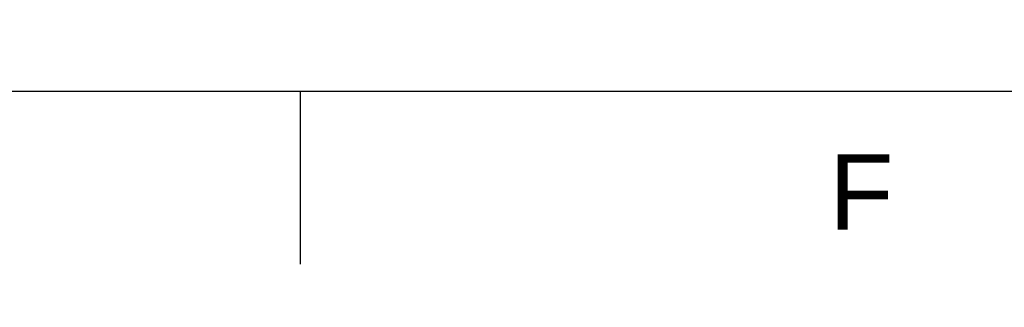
# Model space of a CAD drawing. Header units: millimetres. Extents: x -40 to 419, y 0 to 295.
# Tile 19 of 73: x 92 to 138, y 0 to 13. Entities that reach past the tile are written whole.
import ezdxf
from ezdxf import colors
from ezdxf.entities.mleader import LeaderData, LeaderLine
from ezdxf.math import Vec2, Vec3

# ---------------------------------------------------------------- set-up
doc = ezdxf.new("R2010")
doc.units = ezdxf.units.MM
doc.layers.add('Cartouche', color=7, linetype='Continuous')
doc.layers.add('Marges', color=7, linetype='Continuous')

# ---------------------------------------------------------------- blocks, each defined once
blk = doc.blocks.new('_Dot')
at = {"color": 0, "linetype": 'ByBlock', "lineweight": -2}
blk.add_line((-0.5, 0), (-1, 0), dxfattribs=at)
at = {"color": 0, "linetype": 'ByBlock', "const_width": 0.5}
blk.add_lwpolyline([(-0.25, 0, 1), (0.25, 0, 1)], format="xyb", close=True, dxfattribs=at)
blk = doc.blocks.new('SE5')
at = {"layer": 'Marges', "insert": (129.5, 7.087), "char_height": 3.5, "width": 3.71335, "attachment_point": 1}
blk.add_mtext('{\\fArial|b0||i0||c0|p34;\\C7;\\H3.5;\\W1.;F}', dxfattribs=at)
blk = doc.blocks.new('SE4')
at = {"layer": 'Marges'}
blk.add_blockref('SE5', (0, 0), dxfattribs=at)

msp = doc.modelspace()

# ---------------------------------------------------------------- linework, layer by layer
at = {"layer": 'Marges', "color": 7, "linetype": 'Continuous'}
for p, q in [((10, 10), (410, 10)), ((105, 10), (105, 2))]:
    msp.add_line(p, q, dxfattribs=at)

# ---------------------------------------------------------------- block references
msp.add_blockref('SE4', (0, 0))

# ---------------------------------------------------------------- leaders
at = {"layer": 'Cartouche', "color": 7, "linetype": 'Continuous'}
ml = msp.add_multileader_mtext('Standard', dxfattribs=at)
ml.set_content('{\\pxsm0.9;\\fArial|b0||i0||c0|p34;\\W1.;1 / 1\\P}', color=256)
ml.set_leader_properties()
ml.set_arrow_properties(name='DOT')
ml.build(insert=Vec2(0, 0))
ml.multileader.update_dxf_attribs({"leader_type": 0, "dogleg_length": 0, "arrow_head_size": 2})
ctx = ml.context
ctx.base_point, ctx.char_height, ctx.arrow_head_size, ctx.landing_gap_size = Vec3(399.7761, 12.1321), 2, 2, 0.7
ctx.text_align_type = 1
notes = []
notes.append((ctx, [(0, (0, 0, 0), (0, 0), (1, 0), 1, [])]))
ctx.mtext.insert, ctx.mtext.alignment = Vec3(404.0841, 13.1491), 2
for ctx, leaders in notes:
    for number, flags, end, landing, length, lines in leaders:
        leader = LeaderData()
        leader.index, (leader.has_last_leader_line, leader.has_dogleg_vector, leader.attachment_direction) = number, flags
        leader.last_leader_point, leader.dogleg_vector, leader.dogleg_length = Vec3(end), Vec3(landing), length
        for number, points, colour, breaks in lines:
            line = LeaderLine()
            line.index, line.vertices, line.color, line.breaks = number, Vec3.list(points), colors.encode_raw_color(colour), breaks
            leader.lines.append(line)
        ctx.leaders.append(leader)

doc.saveas('drawing.dxf')
